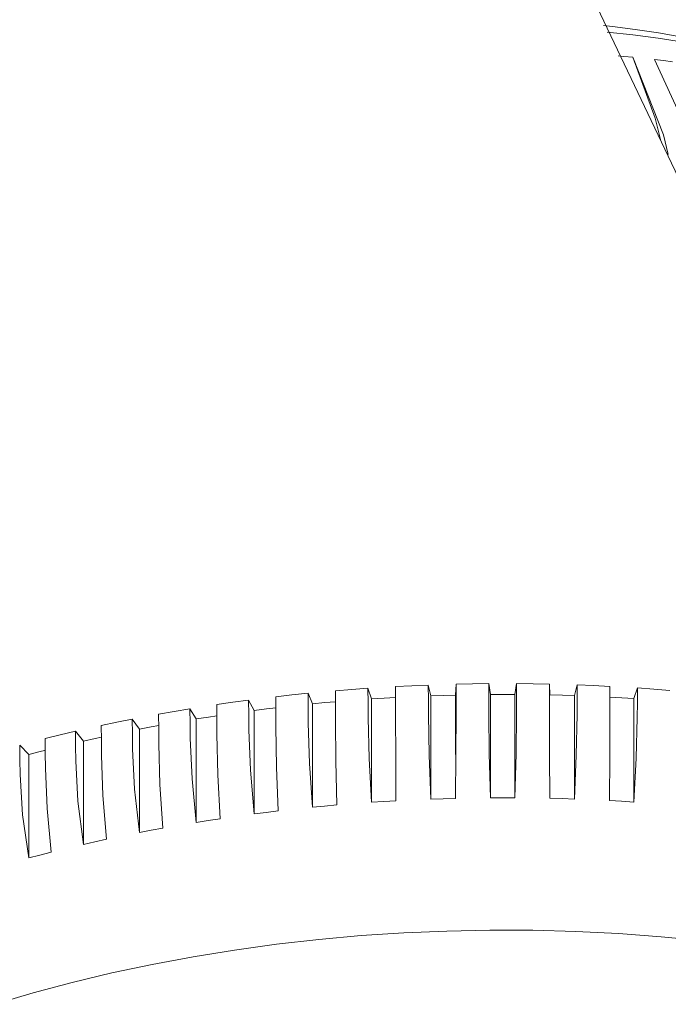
# Model space of a CAD drawing. Header units: millimetres. Extents: x 5694 to 11107, y -2849 to 7544.
# Tile 4 of 17: x 8258 to 8313, y -2565 to -2482. Entities that reach past the tile are written whole.
import ezdxf

# ---------------------------------------------------------------- set-up
doc = ezdxf.new("R2010")
doc.units = ezdxf.units.MM
doc.layers.add('E-LITE-EQPM', color=7, linetype='Continuous', lineweight=20)

# ---------------------------------------------------------------- blocks, each defined once
blk = doc.blocks.new('33341 - 33341 GRID White ceiling fan with DC motor-556172-00 Isometrico PDF')
at = {"layer": 'E-LITE-EQPM', "color": 251, "lineweight": 9, "true_color": 0x636466}
for p, q in [((2393.84, -2538.752), (2393.896, -2537.838)), ((2396.657, -2537.794), (2396.787, -2538.705)), ((2398.863, -2538.702), (2399.002, -2537.791)), ((2401.763, -2537.83), (2401.81, -2538.743)), ((2381.417, -2538.609), (2381.791, -2539.497)), ((2386.47, -2538.184), (2386.764, -2539.082)), ((2391.555, -2537.912), (2391.766, -2538.818)), ((2403.884, -2538.804), (2404.105, -2537.898)), ((2408.889, -2539.057), (2409.192, -2538.159)), ((2376.409, -2539.187), (2376.864, -2540.062)), ((2381.791, -2539.497), (2381.791, -2548.224)), ((2386.764, -2539.082), (2386.764, -2547.808)), ((2391.766, -2538.818), (2391.766, -2547.544)), ((2393.84, -2543.769), (2393.84, -2538.752)), ((2396.787, -2538.705), (2396.787, -2547.431)), ((2398.863, -2547.429), (2398.863, -2538.702)), ((2403.884, -2547.53), (2403.884, -2538.804)), ((2408.889, -2547.783), (2408.889, -2539.057)), ((2371.461, -2539.914), (2371.994, -2540.775)), ((2376.864, -2540.062), (2376.864, -2548.789)), ((2366.585, -2540.791), (2367.195, -2541.634)), ((2371.994, -2540.775), (2371.994, -2549.501)), ((2361.795, -2541.813), (2362.481, -2542.637)), ((2367.195, -2541.634), (2367.195, -2550.36)), ((2362.481, -2542.637), (2362.481, -2551.363)), ((2357.105, -2542.979), (2357.865, -2543.781)), ((2357.865, -2543.781), (2357.865, -2552.507))]:
    blk.add_line(p, q, dxfattribs=at)
for points in [[(2266.74, -2212.586, 0), (2385.239, -2437.506, 0), (2422.628, -2516.062, 0)], [(2426.344, -2486.871, 0), (2423.928, -2486.043, 0), (2421.595, -2485.314, 0), (2419.34, -2484.676, 0), (2417.156, -2484.12, 0), (2415.037, -2483.637, 0), (2412.977, -2483.222, 0), (2410.969, -2482.869, 0), (2409.006, -2482.573, 0), (2407.082, -2482.33, 0), (2406.336, -2482.253, 0)], [(2434.293, -2490.311, 0), (2432.581, -2489.483, 0), (2430.818, -2488.696, 0), (2429.005, -2487.953, 0), (2427.145, -2487.253, 0), (2425.242, -2486.598, 0), (2423.298, -2485.988, 0), (2421.316, -2485.424, 0), (2419.299, -2484.907, 0), (2417.25, -2484.438, 0), (2415.172, -2484.017, 0), (2413.069, -2483.644, 0), (2410.942, -2483.32, 0), (2408.796, -2483.046, 0), (2406.634, -2482.822, 0)], [(2407.559, -2484.813, 0), (2408.05, -2484.857, 0), (2408.811, -2484.928, 0)], [(2411.15, -2491.984, 0), (2410.688, -2490.055, 0), (2408.811, -2484.928, 0)], [(2411.767, -2493.145, 0), (2411.393, -2491.475, 0), (2408.811, -2484.928, 0)], [(2410.634, -2485.121, 0), (2411.389, -2485.21, 0), (2412.142, -2485.305, 0)], [(2410.634, -2485.121, 0), (2413.65, -2491.714, 0), (2415.454, -2500.839, 0)], [(2393.896, -2537.838, 0), (2393.895, -2539.086, 0), (2393.893, -2540.333, 0)], [(2393.896, -2537.838, 0), (2395.276, -2537.81, 0), (2396.657, -2537.794, 0)], [(2396.664, -2540.289, 0), (2396.661, -2539.041, 0), (2396.657, -2537.794, 0)], [(2399.002, -2537.791, 0), (2398.998, -2539.038, 0), (2398.995, -2540.286, 0)], [(2399.002, -2537.791, 0), (2400.383, -2537.805, 0), (2401.763, -2537.83, 0)], [(2401.766, -2540.325, 0), (2401.765, -2539.077, 0), (2401.763, -2537.83, 0)], [(2378.702, -2538.903, 0), (2380.058, -2538.75, 0), (2381.417, -2538.609, 0)], [(2381.436, -2541.103, 0), (2381.427, -2539.856, 0), (2381.417, -2538.609, 0)], [(2383.732, -2538.395, 0), (2385.1, -2538.284, 0), (2386.47, -2538.184, 0)], [(2383.732, -2538.395, 0), (2383.735, -2539.642, 0), (2383.738, -2540.89, 0)], [(2386.485, -2540.678, 0), (2386.478, -2539.431, 0), (2386.47, -2538.184, 0)], [(2388.801, -2538.04, 0), (2390.177, -2537.97, 0), (2391.555, -2537.912, 0)], [(2388.801, -2538.04, 0), (2388.802, -2539.287, 0), (2388.803, -2540.535, 0)], [(2391.566, -2540.406, 0), (2391.56, -2539.159, 0), (2391.555, -2537.912, 0)], [(2404.105, -2537.898, 0), (2404.099, -2539.145, 0), (2404.094, -2540.393, 0)], [(2404.105, -2537.898, 0), (2405.483, -2537.953, 0), (2406.859, -2538.02, 0)], [(2406.857, -2540.515, 0), (2406.858, -2539.267, 0), (2406.859, -2538.02, 0)], [(2409.192, -2538.159, 0), (2409.184, -2539.406, 0), (2409.176, -2540.653, 0)], [(2409.192, -2538.159, 0), (2410.562, -2538.256, 0), (2411.931, -2538.364, 0)], [(2373.724, -2539.562, 0), (2375.065, -2539.369, 0), (2376.409, -2539.187, 0)], [(2376.433, -2541.68, 0), (2376.421, -2540.433, 0), (2376.409, -2539.187, 0)], [(2378.702, -2538.903, 0), (2378.707, -2540.15, 0), (2378.712, -2541.397, 0)], [(2381.791, -2539.497, 0), (2382.843, -2539.397, 0), (2383.737, -2539.317, 0)], [(2386.764, -2539.082, 0), (2387.821, -2539.013, 0), (2388.803, -2538.956, 0)], [(2391.766, -2538.818, 0), (2392.824, -2538.781, 0), (2393.84, -2538.752, 0)], [(2396.787, -2538.705, 0), (2397.842, -2538.7, 0), (2398.863, -2538.702, 0)], [(2401.81, -2538.743, 0), (2402.868, -2538.771, 0), (2403.884, -2538.804, 0)], [(2406.859, -2538.936, 0), (2407.877, -2538.993, 0), (2408.889, -2539.057, 0)], [(2368.814, -2540.37, 0), (2370.134, -2540.137, 0), (2371.461, -2539.914, 0)], [(2371.489, -2542.407, 0), (2371.475, -2541.161, 0), (2371.461, -2539.914, 0)], [(2373.724, -2539.562, 0), (2373.732, -2540.809, 0), (2373.739, -2542.056, 0)], [(2376.864, -2540.062, 0), (2377.904, -2539.93, 0), (2378.709, -2539.832, 0)], [(2393.893, -2540.333, 0), (2393.878, -2543.769, 0), (2393.84, -2547.479, 0)], [(2396.787, -2547.431, 0), (2396.699, -2543.723, 0), (2396.664, -2540.289, 0)], [(2398.995, -2540.286, 0), (2398.957, -2543.721, 0), (2398.863, -2547.429, 0)], [(2401.81, -2547.47, 0), (2401.778, -2543.76, 0), (2401.766, -2540.325, 0)], [(2363.983, -2541.326, 0), (2365.281, -2541.053, 0), (2366.585, -2540.791, 0)], [(2366.617, -2543.282, 0), (2366.601, -2542.036, 0), (2366.585, -2540.791, 0)], [(2368.814, -2540.37, 0), (2368.823, -2541.617, 0), (2368.832, -2542.864, 0)], [(2371.994, -2540.775, 0), (2373.015, -2540.613, 0), (2373.734, -2540.502, 0)], [(2381.791, -2548.224, 0), (2381.538, -2544.532, 0), (2381.436, -2541.103, 0)], [(2383.738, -2540.89, 0), (2383.768, -2544.325, 0), (2383.842, -2548.034, 0)], [(2386.764, -2547.808, 0), (2386.565, -2544.109, 0), (2386.485, -2540.678, 0)], [(2388.803, -2540.535, 0), (2388.81, -2543.971, 0), (2388.828, -2547.681, 0)], [(2391.766, -2547.544, 0), (2391.623, -2543.84, 0), (2391.566, -2540.406, 0)], [(2404.094, -2540.393, 0), (2404.033, -2543.826, 0), (2403.884, -2547.53, 0)], [(2406.823, -2547.66, 0), (2406.847, -2543.951, 0), (2406.857, -2540.515, 0)], [(2409.176, -2540.653, 0), (2409.093, -2544.084, 0), (2408.889, -2547.783, 0)], [(2359.245, -2542.426, 0), (2360.516, -2542.114, 0), (2361.795, -2541.813, 0)], [(2361.831, -2544.303, 0), (2361.813, -2543.058, 0), (2361.795, -2541.813, 0)], [(2363.983, -2541.326, 0), (2363.994, -2542.572, 0), (2364.006, -2543.819, 0)], [(2367.195, -2541.634, 0), (2368.201, -2541.441, 0), (2368.825, -2541.324, 0)], [(2376.864, -2548.789, 0), (2376.557, -2545.105, 0), (2376.433, -2541.68, 0)], [(2378.712, -2541.397, 0), (2378.764, -2544.832, 0), (2378.894, -2548.537, 0)], [(2359.245, -2542.426, 0), (2359.259, -2543.672, 0), (2359.272, -2544.918, 0)], [(2362.481, -2542.637, 0), (2363.47, -2542.413, 0), (2363.997, -2542.297, 0)], [(2371.994, -2549.501, 0), (2371.634, -2545.828, 0), (2371.489, -2542.407, 0)], [(2373.739, -2542.056, 0), (2373.814, -2545.488, 0), (2373.999, -2549.189, 0)], [(2357.145, -2545.468, 0), (2357.125, -2544.223, 0), (2357.105, -2542.979, 0)], [(2357.865, -2543.781, 0), (2358.834, -2543.527, 0), (2359.2, -2543.433, 0)], [(2367.195, -2550.36, 0), (2366.783, -2546.699, 0), (2366.617, -2543.282, 0)], [(2368.832, -2542.864, 0), (2368.929, -2546.294, 0), (2369.169, -2549.988, 0)], [(2362.481, -2551.363, 0), (2362.018, -2547.715, 0), (2361.831, -2544.303, 0)], [(2364.006, -2543.819, 0), (2364.124, -2547.245, 0), (2364.419, -2550.932, 0)], [(2359.272, -2544.918, 0), (2359.412, -2548.341, 0), (2359.76, -2552.017, 0)], [(2357.865, -2552.507, 0), (2357.352, -2548.873, 0), (2357.145, -2545.468, 0)], [(2386.764, -2547.808, 0), (2387.795, -2547.741, 0), (2388.828, -2547.681, 0)], [(2391.766, -2547.544, 0), (2392.803, -2547.508, 0), (2393.84, -2547.479, 0)], [(2396.787, -2547.431, 0), (2397.825, -2547.427, 0), (2398.863, -2547.429, 0)], [(2401.81, -2547.47, 0), (2402.847, -2547.497, 0), (2403.884, -2547.53, 0)], [(2406.823, -2547.66, 0), (2407.856, -2547.718, 0), (2408.889, -2547.783, 0)], [(2376.864, -2548.789, 0), (2377.878, -2548.66, 0), (2378.894, -2548.537, 0)], [(2381.791, -2548.224, 0), (2382.816, -2548.126, 0), (2383.842, -2548.034, 0)], [(2371.994, -2549.501, 0), (2372.995, -2549.342, 0), (2373.999, -2549.189, 0)], [(2367.195, -2550.36, 0), (2368.181, -2550.171, 0), (2369.169, -2549.988, 0)], [(2362.481, -2551.363, 0), (2363.448, -2551.144, 0), (2364.419, -2550.932, 0)], [(2357.865, -2552.507, 0), (2358.81, -2552.259, 0), (2359.76, -2552.017, 0)], [(2355.01, -2564.855, 0), (2358.239, -2563.899, 0), (2361.531, -2563.018, 0), (2364.881, -2562.213, 0), (2368.284, -2561.487, 0), (2371.734, -2560.84, 0), (2375.225, -2560.273, 0), (2378.753, -2559.788, 0), (2382.312, -2559.384, 0), (2385.895, -2559.062, 0), (2389.498, -2558.824, 0), (2393.115, -2558.669, 0), (2396.739, -2558.598, 0), (2400.365, -2558.61, 0), (2403.987, -2558.706, 0), (2407.6, -2558.886, 0), (2411.198, -2559.149, 0), (2414.775, -2559.495, 0)]]:
    blk.add_polyline3d(points, dxfattribs=at)

msp = doc.modelspace()

# ---------------------------------------------------------------- block references
at = {"layer": 'E-LITE-EQPM', "color": 251, "lineweight": 9, "true_color": 0x5b5b5b}
msp.add_blockref('33341 - 33341 GRID White ceiling fan with DC motor-556172-00 Isometrico PDF', (5900.962, 0), dxfattribs=at)

doc.saveas('drawing.dxf')
